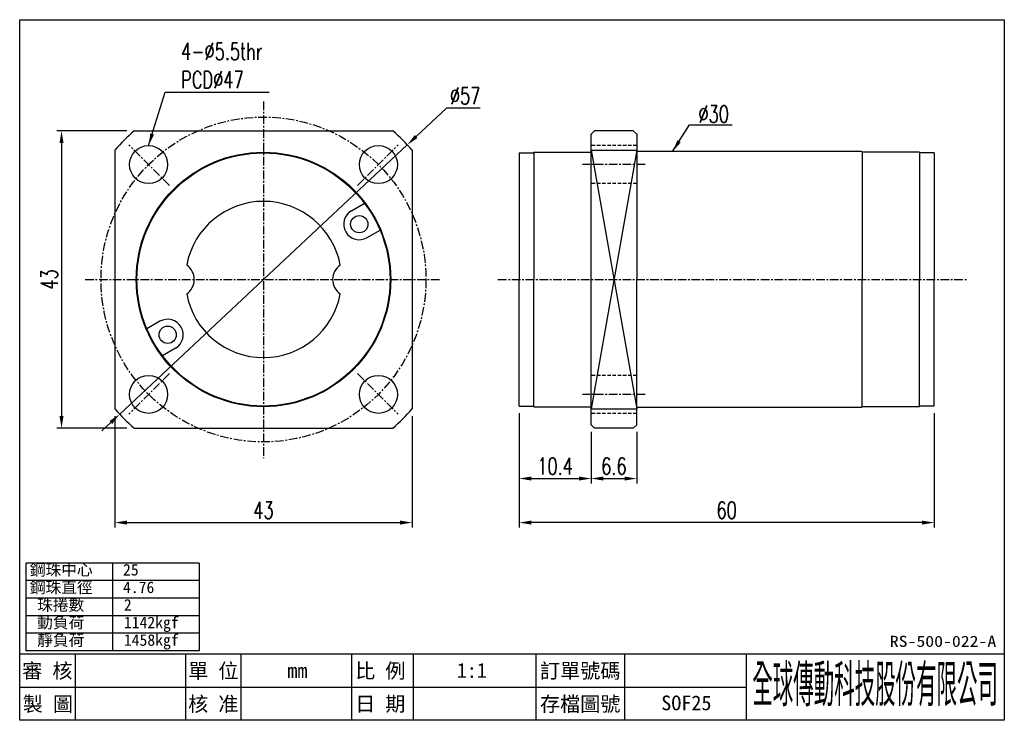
# Model space of a CAD drawing. Header units: millimetres. Extents: x 5 to 147, y 4 to 105.
import ezdxf
from ezdxf.enums import TextEntityAlignment as Align

# ---------------------------------------------------------------- set-up
doc = ezdxf.new("R2010")
doc.units = ezdxf.units.MM
doc.linetypes.add('CENTER', pattern=[2, 1.25, -0.25, 0.25, -0.25])
doc.linetypes.add('DASHED', pattern=[0.75, 0.5, -0.25])
for name, color, linetype in [('CHA', 2, 'Continuous'), ('CL', 1, 'CENTER'), ('DIM', 4, 'Continuous'), ('HID', 2, 'DASHED'), ('OUT', 3, 'Continuous')]:
    doc.layers.add(name, color=color, linetype=linetype)
doc.styles.add('DIM-7', font='SIMPLEX.shx', dxfattribs={"width": 0.7, "bigfont": 'chineset.shx'})
doc.styles.add('T', font='kaiu.ttf')
doc.dimstyles.new('CNS', dxfattribs={"dimscale": 0.4, "dimtxt": 3.5, "dimasz": 2.5, "dimexe": 1, "dimexo": 1.5, "dimgap": 0.09, "dimtad": 0, "dimtoh": 1, "dimdsep": 46, "dimtxsty": 'DIM-7', "dimcen": 0.09, "dimclrd": 256, "dimclre": 256, "dimclrt": 4, "dimadec": 0, "dimazin": 0, "dimtfac": 1, "dimtmove": 1, "dimatfit": 0, "dimfxl": 1, "dimtvp": 0.971429, "dimtolj": 1, "dimarcsym": 0})

# ---------------------------------------------------------------- blocks, each defined once
blk = doc.blocks.new('*D9')
at = {"layer": 'DEFPOINTS', "color": 0}
for p in [(18.66, 48.59), (61.66, 48.59), (61.66, 32.14)]:
    blk.add_point(p, dxfattribs=at)
at = {"layer": 'DIM', "color": 4, "lineweight": -2}
for p, q in [((18.66, 47.54), (18.66, 31.44)), ((61.66, 47.54), (61.66, 31.44)), ((20.41, 32.14), (59.91, 32.14))]:
    blk.add_line(p, q, dxfattribs=at)
at = {"layer": 'DIM', "color": 4}
for points in [[(20.41, 32.43), (20.41, 31.85), (18.66, 32.14)], [(59.91, 32.43), (59.91, 31.85), (61.66, 32.14)]]:
    blk.add_solid(points, dxfattribs=at)
at = {"layer": 'DIM', "color": 4, "insert": (40.16, 33.93), "char_height": 2.45, "attachment_point": 5, "style": 'DIM-7'}
blk.add_mtext('\\A1;43', dxfattribs=at)
blk = doc.blocks.new('*D10')
at = {"layer": 'DEFPOINTS', "color": 0}
for p in [(21.45, 88.8), (10.95, 45.8), (21.45, 45.8)]:
    blk.add_point(p, dxfattribs=at)
at = {"layer": 'DIM', "color": 4, "lineweight": -2}
for p, q in [((20.4, 88.8), (10.25, 88.8)), ((10.95, 87.05), (10.95, 47.55)), ((20.4, 45.8), (10.25, 45.8))]:
    blk.add_line(p, q, dxfattribs=at)
at = {"layer": 'DIM', "color": 4}
for points in [[(10.66, 87.05), (11.24, 87.05), (10.95, 88.8)], [(10.66, 47.55), (11.24, 47.55), (10.95, 45.8)]]:
    blk.add_solid(points, dxfattribs=at)
at = {"layer": 'DIM', "color": 4, "insert": (9.17, 67.3), "char_height": 2.45, "attachment_point": 5, "rotation": 90, "style": 'DIM-7'}
blk.add_mtext('\\A1;43', dxfattribs=at)
blk = doc.blocks.new('*D8')
at = {"layer": 'DEFPOINTS', "color": 0}
for p in [(77.14, 49), (137.14, 49), (77.14, 32.14)]:
    blk.add_point(p, dxfattribs=at)
at = {"layer": 'DIM', "color": 4, "lineweight": -2}
for p, q in [((77.14, 47.95), (77.14, 31.44)), ((137.14, 47.95), (137.14, 31.44)), ((135.39, 32.14), (78.89, 32.14))]:
    blk.add_line(p, q, dxfattribs=at)
at = {"layer": 'DIM', "color": 4}
for points in [[(78.89, 32.43), (78.89, 31.85), (77.14, 32.14)], [(135.39, 32.43), (135.39, 31.85), (137.14, 32.14)]]:
    blk.add_solid(points, dxfattribs=at)
at = {"layer": 'DIM', "color": 4, "insert": (107.14, 33.93), "char_height": 2.45, "attachment_point": 5, "style": 'DIM-7'}
blk.add_mtext('\\A1;60', dxfattribs=at)
blk = doc.blocks.new('*D11')
at = {"layer": 'DEFPOINTS', "color": 0}
for p in [(60.96, 86.78), (19.36, 47.82)]:
    blk.add_point(p, dxfattribs=at)
at = {"layer": 'DIM', "color": 4, "lineweight": -2}
for p, q in [((66.61, 92.08), (62.23, 87.98)), ((71.49, 92.08), (66.61, 92.08)), ((19.36, 47.82), (60.96, 86.78)), ((18.08, 46.62), (16.8, 45.42))]:
    blk.add_line(p, q, dxfattribs=at)
at = {"layer": 'DIM', "color": 4}
for points in [[(62.04, 88.19), (62.43, 87.77), (60.96, 86.78)], [(17.88, 46.83), (18.28, 46.41), (19.36, 47.82)]]:
    blk.add_solid(points, dxfattribs=at)
at = {"layer": 'DIM', "color": 4, "insert": (69.33, 93.86), "char_height": 2.45, "attachment_point": 5, "style": 'DIM-7'}
blk.add_mtext('\\A1;∅57', dxfattribs=at)
blk = doc.blocks.new('*D12')
at = {"layer": 'DEFPOINTS', "color": 0}
for p in [(77.14, 49), (87.54, 46.3), (87.54, 38.51)]:
    blk.add_point(p, dxfattribs=at)
at = {"layer": 'DIM', "color": 4, "lineweight": -2}
for p, q in [((77.14, 47.95), (77.14, 37.81)), ((87.54, 45.25), (87.54, 37.81)), ((78.89, 38.51), (85.79, 38.51))]:
    blk.add_line(p, q, dxfattribs=at)
at = {"layer": 'DIM', "color": 4}
for points in [[(78.89, 38.8), (78.89, 38.22), (77.14, 38.51)], [(85.79, 38.8), (85.79, 38.22), (87.54, 38.51)]]:
    blk.add_solid(points, dxfattribs=at)
at = {"layer": 'DIM', "color": 4, "insert": (82.34, 40.3), "char_height": 2.45, "attachment_point": 5, "style": 'DIM-7'}
blk.add_mtext('\\A1;10.4', dxfattribs=at)
blk = doc.blocks.new('*D13')
at = {"layer": 'DEFPOINTS', "color": 0}
for p in [(87.54, 46.3), (94.14, 46.3), (94.14, 38.51)]:
    blk.add_point(p, dxfattribs=at)
at = {"layer": 'DIM', "color": 4, "lineweight": -2}
for p, q in [((87.54, 45.25), (87.54, 37.81)), ((94.14, 45.25), (94.14, 37.81)), ((89.29, 38.51), (92.39, 38.51))]:
    blk.add_line(p, q, dxfattribs=at)
at = {"layer": 'DIM', "color": 4}
for points in [[(89.29, 38.8), (89.29, 38.22), (87.54, 38.51)], [(92.39, 38.8), (92.39, 38.22), (94.14, 38.51)]]:
    blk.add_solid(points, dxfattribs=at)
at = {"layer": 'DIM', "color": 4, "insert": (90.84, 40.3), "char_height": 2.45, "attachment_point": 5, "style": 'DIM-7'}
blk.add_mtext('\\A1;6.6', dxfattribs=at)

msp = doc.modelspace()

# ---------------------------------------------------------------- linework, layer by layer
at = {"layer": 'CHA', "color": 7}
for p, q in [((4.9, 3.542), (4.9, 104.876)), ((4.9, 104.876), (147.3, 104.876)), ((147.3, 104.876), (147.3, 3.542)), ((4.9, 13.142), (147.3, 13.142)), ((147.3, 3.542), (4.9, 3.542))]:
    msp.add_line(p, q, dxfattribs=at)
at = {"layer": 'CHA'}
for p, q in [((12.9, 13.142), (12.9, 3.542)), ((28.9, 13.142), (28.9, 3.542)), ((36.9, 13.142), (36.9, 3.542)), ((52.9, 13.142), (52.9, 3.542)), ((61.788, 13.142), (61.788, 3.542)), ((79.566, 13.142), (79.566, 3.542)), ((92.355, 13.142), (92.355, 3.542)), ((109.966, 13.142), (109.966, 3.542)), ((4.9, 8.342), (109.966, 8.342))]:
    msp.add_line(p, q, dxfattribs=at)
at = {"layer": 'CL'}
for p, q in [((40.157, 93.045), (40.157, 41.463)), ((26.543, 80.915), (20.699, 86.759)), ((53.772, 80.915), (59.615, 86.759)), ((95.339, 83.918), (86.309, 83.918)), ((14.373, 67.301), (65.711, 67.301)), ((74.07, 67.301), (141.971, 67.301)), ((26.543, 53.686), (20.699, 47.843)), ((53.772, 53.686), (59.615, 47.843)), ((95.339, 50.684), (86.309, 50.684))]:
    msp.add_line(p, q, dxfattribs=at)
msp.add_circle((40.157, 67.301), 23.5, dxfattribs=at)
at = {"layer": 'DIM'}
for p, q in [((30.853, 26.289), (5.777, 26.289)), ((5.777, 26.289), (5.777, 13.583)), ((18.315, 26.289), (18.315, 13.583)), ((30.853, 26.289), (30.853, 13.583)), ((30.853, 23.748), (5.777, 23.748)), ((30.853, 21.207), (5.777, 21.207)), ((30.853, 18.665), (5.777, 18.665)), ((30.853, 16.124), (5.777, 16.124)), ((30.853, 13.583), (5.777, 13.583))]:
    msp.add_line(p, q, dxfattribs=at)
at = {"layer": 'HID'}
for p, q in [((94.139, 86.668), (87.539, 86.668)), ((94.139, 81.168), (87.539, 81.168)), ((94.139, 53.434), (87.539, 53.434)), ((94.139, 47.934), (87.539, 47.934))]:
    msp.add_line(p, q, dxfattribs=at)
at = {"layer": 'OUT'}
for p, q in [((21.449, 88.801), (58.866, 88.801)), ((87.539, 88.301), (88.039, 88.801)), ((87.539, 67.301), (87.539, 88.301)), ((93.639, 88.801), (88.039, 88.801)), ((93.639, 88.801), (94.139, 88.301)), ((94.139, 88.301), (94.139, 67.301)), ((18.657, 86.009), (18.657, 48.593)), ((61.657, 86.009), (61.657, 48.593)), ((77.139, 85.601), (77.139, 67.301)), ((77.139, 85.601), (79.239, 85.601)), ((79.239, 85.701), (79.239, 67.301)), ((79.239, 85.701), (87.539, 85.701)), ((94.139, 86.009), (87.539, 48.593)), ((87.539, 86.009), (94.139, 48.593)), ((87.539, 86.009), (94.139, 86.009)), ((126.639, 85.801), (94.139, 85.801)), ((94.139, 85.801), (94.139, 85.801)), ((94.139, 85.801), (94.139, 67.301)), ((126.639, 85.801), (126.739, 85.701)), ((126.739, 85.701), (126.739, 67.301)), ((135.039, 85.701), (126.739, 85.701)), ((135.039, 85.701), (135.039, 67.301)), ((137.139, 85.601), (135.039, 85.601)), ((137.139, 85.601), (137.139, 67.301)), ((52.889, 77.249), (54.76, 78.33)), ((55.139, 73.352), (57.01, 74.433)), ((77.139, 49.001), (77.139, 67.301)), ((79.239, 48.901), (79.239, 67.301)), ((87.539, 46.301), (87.539, 67.301)), ((94.139, 46.301), (94.139, 67.301)), ((94.139, 48.801), (94.139, 67.301)), ((126.739, 48.901), (126.739, 67.301)), ((135.039, 48.901), (135.039, 67.301)), ((137.139, 49.001), (137.139, 67.301)), ((25.176, 61.249), (23.304, 60.169)), ((27.426, 57.352), (25.554, 56.272)), ((77.139, 49.001), (79.239, 49.001)), ((79.239, 48.901), (87.539, 48.901)), ((87.539, 48.593), (94.139, 48.593)), ((126.639, 48.801), (94.139, 48.801)), ((94.139, 48.801), (94.139, 48.801)), ((126.639, 48.801), (126.739, 48.901)), ((135.039, 48.901), (126.739, 48.901)), ((137.139, 49.001), (135.039, 49.001)), ((21.449, 45.801), (58.866, 45.801)), ((87.539, 46.301), (88.039, 45.801)), ((93.639, 45.801), (88.039, 45.801)), ((93.639, 45.801), (94.139, 46.301))]:
    msp.add_line(p, q, dxfattribs=at)
for centre, radius in [((23.54, 83.918), 2.75), ((40.157, 67.301), 18.4), ((40.157, 67.301), 18.3), ((56.774, 83.918), 2.75), ((54.014, 75.301), 1.25), ((26.301, 59.301), 1.25), ((23.54, 50.684), 2.75), ((56.774, 50.684), 2.75)]:
    msp.add_circle(centre, radius, dxfattribs=at)
for centre, radius, start, end in [((40.157, 67.301), 28.5, 131.02825, 138.97175), ((40.157, 67.301), 28.5, 41.02825, 48.97175), ((40.157, 67.301), 11.3, 10.58813, 169.41187), ((54.014, 75.301), 2.25, 120.00001, 299.99999), ((27.657, 67.301), 2.5, 303.84582, 56.15418), ((52.657, 67.301), 2.5, 123.84582, 236.15418), ((40.157, 67.301), 11.3, 190.58813, 349.41187), ((26.301, 59.301), 2.25, 300.00001, 119.99999), ((40.157, 67.301), 28.5, 221.02825, 228.97175), ((40.157, 67.301), 28.5, 311.02825, 318.97175)]:
    msp.add_arc(centre, radius, start, end, dxfattribs=at)

# ---------------------------------------------------------------- texts
at = {"layer": 'CHA', "style": 'T'}
for s, height, width, p, p2 in [('RS-500-022-A', 1.6, 1.133825, (130.739, 14.166), (146.134, 14.166)), ('全球傳動科技股份有限公司', 5.33333, 0.392505, (110.854, 6.164), (146.383, 6.164))]:
    msp.add_text(s, height=height, dxfattribs=dict(at, width=width)).set_placement(p, p2, align=Align.FIT)
for s, p in [('審 核', (8.9, 10.742)), ('單 位', (32.9, 10.742)), ('mm', (45.061, 10.742)), ('比 例', (57.049, 10.742)), ('1:1', (70.29, 10.742)), ('訂單號碼', (85.96, 10.742)), ('製 圖', (8.98, 5.942)), ('核 准', (32.9, 5.942)), ('日 期', (57.049, 5.942)), ('存檔圖號', (85.96, 5.942)), ('SOF25', (101.318, 6.06))]:
    msp.add_text(s, height=2.1333, dxfattribs=at).set_placement(p, align=Align.MIDDLE)
at = {"layer": 'DIM', "style": 'T'}
for s, height, p in [('鋼珠中心', 1.6663, (6.366, 24.485)), ('25', 1.6663, (19.838, 24.485)), ('鋼珠直徑', 1.6663, (6.366, 21.944)), ('4.76', 1.6663, (19.838, 21.944)), ('珠捲數', 1.6663, (7.424, 19.403)), ('2', 1.666, (19.962, 19.403)), ('動負荷', 1.6663, (7.424, 16.862)), ('1142kgf', 1.6663, (19.962, 16.862)), ('靜負荷', 1.6663, (7.424, 14.321)), ('1458kgf', 1.6663, (19.962, 14.321))]:
    msp.add_text(s, height=height, dxfattribs=at).set_placement(p)
at = {"layer": 'DIM', "color": 4, "char_height": 2.45, "attachment_point": 7, "style": 'DIM-7'}
for s, insert in [('4-%%C5.5thr\\PPCD%%C47', (28.249, 94.974)), ('%%C30', (103.065, 90.002))]:
    msp.add_mtext(s, dxfattribs=dict(at, insert=insert))

# ---------------------------------------------------------------- dimensions: what is measured, and where the dimension line sits
at = {"layer": 'DIM'}
dim = msp.add_diameter_dim_2p(p1=(19.357, 47.818), p2=(60.958, 86.784), dimstyle='CNS', override={"dimscale": 0.7, "dimgap": 0.8, "dimtad": 1, "dimclrd": 4, "dimclre": 4, "dimadec": 2, "dimazin": 2, "dimtm": 1e-09, "dimtfac": 0.6}, dxfattribs=at)
dim.commit()
dim.dimension.update_dxf_attribs({"geometry": '*D11', "text_midpoint": (66.607, 92.075), "dimtype": 163})
dim = msp.add_linear_dim(base=(10.95, 45.801), p1=(21.449, 88.801), p2=(21.449, 45.801), angle=90, dimstyle='CNS', override={"dimscale": 0.7, "dimgap": 0.8, "dimtad": 1, "dimclrd": 4, "dimclre": 4, "dimadec": 2, "dimazin": 2, "dimtm": 1e-09, "dimtfac": 0.6}, dxfattribs=at)
dim.commit()
dim.dimension.update_dxf_attribs({"geometry": '*D10', "text_midpoint": (9.165, 67.301)})
for base, p1, p2, picture, middle in [((61.657, 32.142), (18.657, 48.593), (61.657, 48.593), '*D9', (40.157, 33.927)), ((77.139, 32.142), (137.139, 49.001), (77.139, 49.001), '*D8', (107.139, 33.927)), ((87.539, 38.511), (77.139, 49.001), (87.539, 46.301), '*D12', (82.339, 40.296)), ((94.139, 38.511), (87.539, 46.301), (94.139, 46.301), '*D13', (90.839, 40.296))]:
    dim = msp.add_linear_dim(base=base, p1=p1, p2=p2, dimstyle='CNS', override={"dimscale": 0.7, "dimgap": 0.8, "dimtad": 1, "dimclrd": 4, "dimclre": 4, "dimadec": 2, "dimazin": 2, "dimtm": 1e-09, "dimtfac": 0.6}, dxfattribs=at)
    dim.commit()
    dim.dimension.update_dxf_attribs({"geometry": picture, "text_midpoint": middle})

# ---------------------------------------------------------------- leaders
at = {"layer": 'DIM', "annotation_type": 0, "has_hookline": 1, "hookline_direction": 0, "text_width": 12.74}
msp.add_leader([(23.54, 86.668), (25.939, 94.414), (27.689, 94.414)], dimstyle='CNS', override={"dimscale": 0.7, "dimgap": 0.8, "dimtad": 1, "dimclrd": 4, "dimclre": 4, "dimadec": 2, "dimazin": 2, "dimtm": 1e-09, "dimtfac": 0.6}, dxfattribs=at)
at = {"layer": 'DIM'}
msp.add_leader([(99.33, 85.801), (101.773, 89.687), (107.947, 89.687)], dimstyle='CNS', override={"dimscale": 0.7, "dimgap": 0.8, "dimtad": 1, "dimclrd": 4, "dimclre": 4, "dimadec": 2, "dimazin": 2, "dimtm": 1e-09, "dimtfac": 0.6}, dxfattribs=at)

doc.saveas('drawing.dxf')
